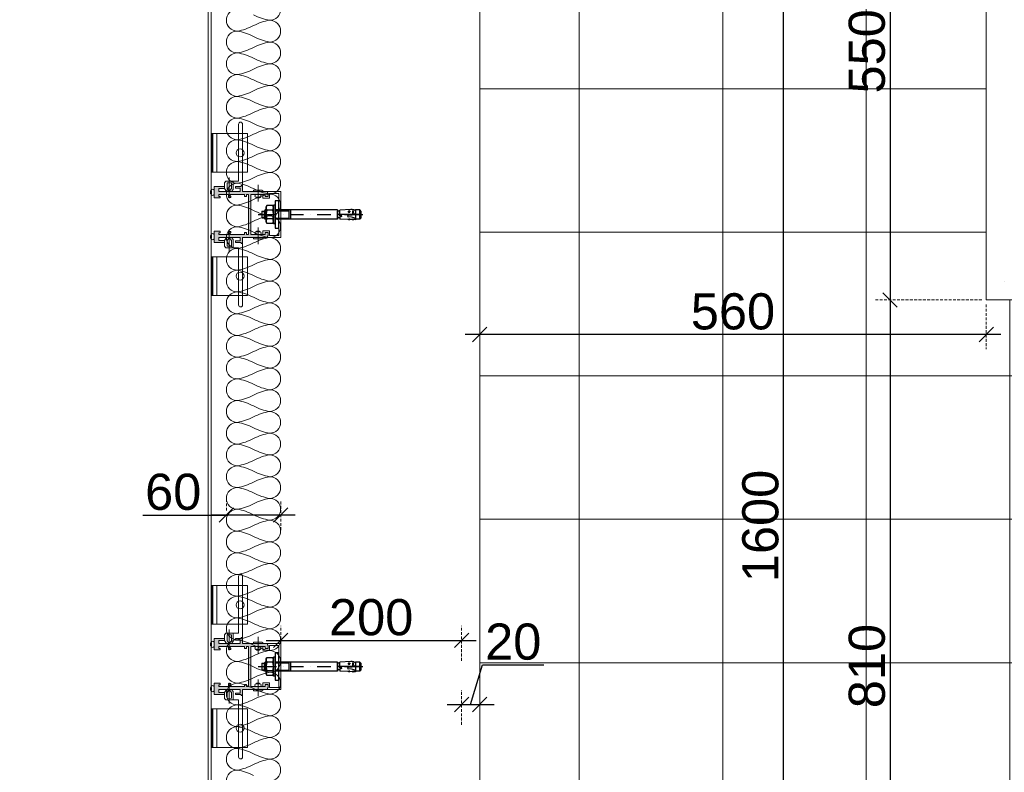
# Model space of a CAD drawing. Header units: millimetres. Extents: x 3652085 to 3778338, y -303702 to -273644.
# Tile 94 of 256: x 3673379 to 3674468, y -276471 to -275638. Entities that reach past the tile are written whole.
import ezdxf

# ---------------------------------------------------------------- set-up
doc = ezdxf.new("R2010")
doc.units = ezdxf.units.MM
doc.header["$PDMODE"] = 34
doc.linetypes.add('HIDDEN2', pattern=[4.7625, 3.175, -1.5875])
doc.layers.add('!!!! BALCONY', color=7, linetype='Continuous')
for name, color, linetype, lineweight in [('DETAIL    (HAUSART)', 110, 'Continuous', 5), ('DIM-03    (HAUSART)', 111, 'Continuous', 5), ('INSULATION (HAUSEART)', 31, 'Continuous', 15), ('SLAB    (HAUSART)', 8, 'Continuous', 20), ('SYMBOL-DETAIL    (HAUSART)', 2, 'Continuous', 5)]:
    doc.layers.add(name, color=color, linetype=linetype, lineweight=lineweight)
doc.styles.add('1-20 Eng HA', font='arial.ttf', dxfattribs={"height": 40})
doc.dimstyles.new('1-20 Eng HA', dxfattribs={"dimtxt": 40, "dimasz": 16, "dimexe": 16, "dimexo": 5, "dimgap": 5, "dimtad": 1, "dimdec": 0, "dimlfac": -1, "dimzin": 0, "dimdsep": 46, "dimtxsty": '1-20 Eng HA', "dimblk": 'OBLIQUE', "dimcen": 0.09, "dimdle": 16, "dimclrd": 256, "dimclre": 256, "dimclrt": 256, "dimadec": 0, "dimazin": 0, "dimtfac": 1, "dimtdec": 0, "dimtofl": 0, "dimtmove": 0, "dimatfit": 3, "dimldrblk": 'OBLIQUE', "dimfxl": 1, "dimtolj": 1, "dimtzin": 0, "dimlwe": 0, "dimarcsym": 0})
pattern_1 = [(225, (31166450.6462, -5169657.74613), (0.2245064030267, -0.2245064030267), []), (315, (31166450.6462, -5169657.74613), (0.6735192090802, -0.2245064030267), [0.79375, -0.47625])]
pattern_2 = [(225, (31166450.6462, -5169157.74613), (0.2245064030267, -0.2245064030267), []), (315, (31166450.6462, -5169157.74613), (0.6735192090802, -0.2245064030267), [0.79375, -0.47625])]

# ---------------------------------------------------------------- blocks, each defined once
blk = doc.blocks.new('_Oblique')
at = {"color": 0, "linetype": 'ByBlock', "lineweight": -2}
blk.add_line((-0.5, -0.5), (0.5, 0.5), dxfattribs=at)
blk = doc.blocks.new('*D240')
at = {"layer": 'Defpoints', "color": 0, "lineweight": 0, "transparency": 16777216}
for p in [(3673867.9, -276324.6), (3673667.9, -276352.1), (3673867.9, -276352.1)]:
    blk.add_point(p, dxfattribs=at)
at = {"layer": 'DIM-03    (HAUSART)', "linetype": 'HIDDEN2', "lineweight": 0, "transparency": 16777216}
for p, q in [((3673667.9, -276347.1), (3673667.9, -276308.6)), ((3673867.9, -276347.1), (3673867.9, -276308.6))]:
    blk.add_line(p, q, dxfattribs=at)
at = {"layer": 'DIM-03    (HAUSART)', "lineweight": -2, "transparency": 16777216}
blk.add_line((3673651.9, -276324.6), (3673883.9, -276324.6), dxfattribs=at)
at = {"layer": 'DIM-03    (HAUSART)', "lineweight": -2, "transparency": 16777216, "xscale": 16, "yscale": 16, "zscale": 16, "rotation": 180}
blk.add_blockref('_Oblique', (3673667.9, -276324.6), dxfattribs=at)
at = {"layer": 'DIM-03    (HAUSART)', "lineweight": -2, "transparency": 16777216, "xscale": 16, "yscale": 16, "zscale": 16}
blk.add_blockref('_Oblique', (3673867.9, -276324.6), dxfattribs=at)
at = {"layer": 'DIM-03    (HAUSART)', "transparency": 16777216, "insert": (3673767.9, -276299.2), "char_height": 40, "attachment_point": 5, "style": '1-20 Eng HA'}
blk.add_mtext('\\A1;200', dxfattribs=at)
blk = doc.blocks.new('*D241')
at = {"layer": 'Defpoints', "color": 0, "lineweight": 0, "transparency": 16777216}
for p in [(3673887.9, -276395.5), (3673867.9, -276423), (3673887.9, -276417.3)]:
    blk.add_point(p, dxfattribs=at)
at = {"layer": 'DIM-03    (HAUSART)', "lineweight": -2, "transparency": 16777216}
for p, q in [((3673877.9, -276395.5), (3673891, -276351.6)), ((3673891, -276351.6), (3673958.9, -276351.6)), ((3673851.9, -276395.5), (3673903.9, -276395.5))]:
    blk.add_line(p, q, dxfattribs=at)
at = {"layer": 'DIM-03    (HAUSART)', "linetype": 'HIDDEN2', "lineweight": 0, "transparency": 16777216}
for p, q in [((3673867.9, -276418), (3673867.9, -276379.5)), ((3673887.9, -276412.3), (3673887.9, -276379.5))]:
    blk.add_line(p, q, dxfattribs=at)
at = {"layer": 'DIM-03    (HAUSART)', "lineweight": -2, "transparency": 16777216, "xscale": 16, "yscale": 16, "zscale": 16, "rotation": 180}
blk.add_blockref('_Oblique', (3673867.9, -276395.5), dxfattribs=at)
at = {"layer": 'DIM-03    (HAUSART)', "lineweight": -2, "transparency": 16777216, "xscale": 16, "yscale": 16, "zscale": 16}
blk.add_blockref('_Oblique', (3673887.9, -276395.5), dxfattribs=at)
at = {"layer": 'DIM-03    (HAUSART)', "transparency": 16777216, "insert": (3673925, -276326.2), "char_height": 40, "attachment_point": 5, "style": '1-20 Eng HA'}
blk.add_mtext('\\A1;20', dxfattribs=at)
blk = doc.blocks.new('*D242')
at = {"layer": 'Defpoints', "color": 0, "lineweight": 0, "transparency": 16777216}
for p in [(3673607.9, -276185.9), (3673607.9, -276186), (3673667.9, -276207.7)]:
    blk.add_point(p, dxfattribs=at)
at = {"layer": 'DIM-03    (HAUSART)', "linetype": 'HIDDEN2', "lineweight": 0, "transparency": 16777216}
for p, q in [((3673607.9, -276181), (3673607.9, -276169.9)), ((3673667.9, -276202.7), (3673667.9, -276169.9))]:
    blk.add_line(p, q, dxfattribs=at)
at = {"layer": 'DIM-03    (HAUSART)', "lineweight": -2, "transparency": 16777216}
for p, q in [((3673515.4, -276185.9), (3673607.9, -276185.9)), ((3673683.9, -276185.9), (3673591.9, -276185.9))]:
    blk.add_line(p, q, dxfattribs=at)
at = {"layer": 'DIM-03    (HAUSART)', "lineweight": -2, "transparency": 16777216, "xscale": 16, "yscale": 16, "zscale": 16, "rotation": 180}
blk.add_blockref('_Oblique', (3673607.9, -276185.9), dxfattribs=at)
at = {"layer": 'DIM-03    (HAUSART)', "lineweight": -2, "transparency": 16777216, "xscale": 16, "yscale": 16, "zscale": 16}
blk.add_blockref('_Oblique', (3673667.9, -276185.9), dxfattribs=at)
at = {"layer": 'DIM-03    (HAUSART)', "transparency": 16777216, "insert": (3673549.1, -276160.5), "char_height": 40, "attachment_point": 5, "style": '1-20 Eng HA'}
blk.add_mtext('\\A1;60', dxfattribs=at)
blk = doc.blocks.new('*D247')
at = {"layer": 'Defpoints', "color": 0, "lineweight": 0, "transparency": 16777216}
for p in [(3674192.2, -275398), (3674223.8, -275398), (3674205.6, -276998)]:
    blk.add_point(p, dxfattribs=at)
at = {"layer": 'DIM-03    (HAUSART)', "lineweight": -2, "transparency": 16777216}
blk.add_line((3674223.8, -277014), (3674223.8, -275382), dxfattribs=at)
at = {"layer": 'DIM-03    (HAUSART)', "linetype": 'HIDDEN2', "lineweight": 0, "transparency": 16777216}
for p, q in [((3674197.2, -275398), (3674239.8, -275398)), ((3674210.6, -276998), (3674239.8, -276998))]:
    blk.add_line(p, q, dxfattribs=at)
at = {"layer": 'DIM-03    (HAUSART)', "lineweight": -2, "transparency": 16777216, "xscale": 16, "yscale": 16, "zscale": 16}
for p, rotation in [((3674223.8, -275398), 90), ((3674223.8, -276998), 270)]:
    blk.add_blockref('_Oblique', p, dxfattribs=dict(at, rotation=rotation))
at = {"layer": 'DIM-03    (HAUSART)', "transparency": 16777216, "insert": (3674198.4, -276198), "char_height": 40, "attachment_point": 5, "rotation": 90, "style": '1-20 Eng HA'}
blk.add_mtext('\\A1;1600', dxfattribs=at)
blk = doc.blocks.new('*D254')
at = {"layer": 'Defpoints', "color": 0, "lineweight": 0, "transparency": 16777216}
for p in [(3674402.9, -275398), (3674341.5, -275948), (3674447.9, -275948)]:
    blk.add_point(p, dxfattribs=at)
at = {"layer": 'DIM-03    (HAUSART)', "lineweight": -2, "transparency": 16777216}
blk.add_line((3674341.5, -275382), (3674341.5, -275964), dxfattribs=at)
at = {"layer": 'DIM-03    (HAUSART)', "linetype": 'HIDDEN2', "lineweight": 0, "transparency": 16777216}
for p, q in [((3674397.9, -275398), (3674325.5, -275398)), ((3674442.9, -275948), (3674325.5, -275948))]:
    blk.add_line(p, q, dxfattribs=at)
at = {"layer": 'DIM-03    (HAUSART)', "lineweight": -2, "transparency": 16777216, "xscale": 16, "yscale": 16, "zscale": 16}
for p, rotation in [((3674341.5, -275398), 90), ((3674341.5, -275948), 270)]:
    blk.add_blockref('_Oblique', p, dxfattribs=dict(at, rotation=rotation))
at = {"layer": 'DIM-03    (HAUSART)', "transparency": 16777216, "insert": (3674316.1, -275673), "char_height": 40, "attachment_point": 5, "rotation": 90, "style": '1-20 Eng HA'}
blk.add_mtext('\\A1;550', dxfattribs=at)
blk = doc.blocks.new('*D284')
at = {"layer": 'Defpoints', "color": 0, "lineweight": 0, "transparency": 16777216}
for p in [(3674447.9, -275948), (3674341.5, -276758), (3674447.9, -276758)]:
    blk.add_point(p, dxfattribs=at)
at = {"layer": 'DIM-03    (HAUSART)', "lineweight": -2, "transparency": 16777216}
blk.add_line((3674341.5, -275932), (3674341.5, -276774), dxfattribs=at)
at = {"layer": 'DIM-03    (HAUSART)', "linetype": 'HIDDEN2', "lineweight": 0, "transparency": 16777216}
for p, q in [((3674442.9, -275948), (3674325.5, -275948)), ((3674442.9, -276758), (3674325.5, -276758))]:
    blk.add_line(p, q, dxfattribs=at)
at = {"layer": 'DIM-03    (HAUSART)', "lineweight": -2, "transparency": 16777216, "xscale": 16, "yscale": 16, "zscale": 16}
for p, rotation in [((3674341.5, -275948), 90), ((3674341.5, -276758), 270)]:
    blk.add_blockref('_Oblique', p, dxfattribs=dict(at, rotation=rotation))
at = {"layer": 'DIM-03    (HAUSART)', "transparency": 16777216, "insert": (3674316.1, -276353), "char_height": 40, "attachment_point": 5, "rotation": 90, "style": '1-20 Eng HA'}
blk.add_mtext('\\A1;810', dxfattribs=at)
blk = doc.blocks.new('*D255')
at = {"layer": 'Defpoints', "color": 0, "lineweight": 0, "transparency": 16777216}
for p in [(3673887.9, -275948), (3674447.9, -275948), (3673887.9, -275986.3)]:
    blk.add_point(p, dxfattribs=at)
at = {"layer": 'DIM-03    (HAUSART)', "linetype": 'HIDDEN2', "lineweight": 0, "transparency": 16777216}
for p, q in [((3673887.9, -275953), (3673887.9, -276002.3)), ((3674447.9, -275953), (3674447.9, -276002.3))]:
    blk.add_line(p, q, dxfattribs=at)
at = {"layer": 'DIM-03    (HAUSART)', "lineweight": -2, "transparency": 16777216}
blk.add_line((3674463.9, -275986.3), (3673871.9, -275986.3), dxfattribs=at)
at = {"layer": 'DIM-03    (HAUSART)', "lineweight": -2, "transparency": 16777216, "xscale": 16, "yscale": 16, "zscale": 16, "rotation": 180}
blk.add_blockref('_Oblique', (3673887.9, -275986.3), dxfattribs=at)
at = {"layer": 'DIM-03    (HAUSART)', "lineweight": -2, "transparency": 16777216, "xscale": 16, "yscale": 16, "zscale": 16}
blk.add_blockref('_Oblique', (3674447.9, -275986.3), dxfattribs=at)
at = {"layer": 'DIM-03    (HAUSART)', "transparency": 16777216, "insert": (3674167.9, -275960.9), "char_height": 40, "attachment_point": 5, "style": '1-20 Eng HA'}
blk.add_mtext('\\A1;560', dxfattribs=at)
blk = doc.blocks.new('Dubel_2')
for p, q in [((0, 15), (-4, 15)), ((-4, 15), (-4, -15)), ((0, -15), (0, 15)), ((-22.9, 0), (-2.5, 0)), ((-18.9, 3.2), (-18.4, 3.7)), ((-18.9, 3.2), (-18.9, -3.2)), ((-18.4, -3.7), (-18.4, 3.7)), ((-18.4, 3.7), (-16.3, 3.7)), ((-15, 5), (-16.3, 3.6)), ((-16.3, 3.6), (-16.3, -3.6)), ((-15.9, 4.1), (-14, 4.1)), ((-14, 5), (-15, 5)), ((-15, 5), (-15, -5)), ((-14, 8.5), (-13.2, 9.8)), ((-14, -8.5), (-14, 8.5)), ((-13.9, 8.2), (-14, 7.3)), ((-14, 7.3), (-13.9, 6.5)), ((-13.6, 9), (-13.9, 8.2)), ((-13.9, 6.5), (-13.6, 5.6)), ((-13.7, 3), (-13.9, 1)), ((-13.9, 1), (-13.9, -1)), ((-13.2, 4.9), (-13.7, 3)), ((-13.2, 9.8), (-13.6, 9)), ((-13.6, 5.6), (-13.2, 4.9)), ((-6.7, 9.8), (-13.2, 9.8)), ((-6.7, 4.9), (-13.2, 4.9)), ((-6.3, 9), (-6.7, 9.8)), ((-6, 8.5), (-6.7, 9.8)), ((-6.7, 4.9), (-6.3, 5.6)), ((-6.2, 3), (-6.7, 4.9)), ((-6.1, 8.2), (-6.3, 9)), ((-6.3, 5.6), (-6.1, 6.5)), ((-6, 1), (-6.2, 3)), ((-6, 7.3), (-6.1, 8.2)), ((-6.1, 6.5), (-6, 7.3)), ((-4, 10.5), (-6, 10.5)), ((-6, -10.5), (-6, 10.5)), ((-6, -1), (-6, 1)), ((-4, -10.5), (-4, 10.5)), ((64.8, 5), (-4, 5)), ((-4, 4.1), (11, 4.1)), ((5, 0), (5, 0)), ((11, 5), (11, -5)), ((12.5, 0), (27.5, 0)), ((13, 5), (13, -5)), ((35, 0), (35, 0)), ((42.5, 0), (57.5, 0)), ((61, 5.2), (61, 5.2)), ((64.8, 5), (64.8, -5)), ((64.8, 4), (64.9, 3.7)), ((64.8, -4), (64.8, 4)), ((64.9, 3.7), (65.2, 3.6)), ((90, 0), (65, 0)), ((65, 0), (65, 0)), ((67.5, 3.6), (65.2, 3.6)), ((79.7, 5.6), (67.5, 4.9)), ((67.5, -1.3), (67.5, 4.9)), ((72.5, 0), (92.9, 0)), ((79.2, 3.2), (76.5, 3.1)), ((77.2, 3.8), (76.9, 3.1)), ((76.9, 3.1), (77.6, 2.3)), ((78.1, 3.9), (77.2, 3.8)), ((77.6, 2.3), (78.6, 2.7)), ((77.9, 1.8), (77.7, 4.4)), ((78.7, 3.4), (78.1, 3.9)), ((78.6, 2.7), (78.7, 3.4)), ((81.2, 5.6), (79.7, 5.6)), ((82.8, 5.3), (81.2, 5.6)), ((82.3, 4), (81.8, 4.5)), ((81.8, 4.5), (81.8, 2.8)), ((82, 1.1), (81.8, 4.5)), ((81.8, 2.8), (82, 1.1)), ((82, 1.1), (82.5, 1.6)), ((82.7, 3.5), (82.3, 4)), ((82.5, 1.6), (82.7, 2.2)), ((83.9, 0.3), (82.5, -0.2)), ((82.8, 2.8), (82.7, 3.5)), ((82.7, 2.2), (82.8, 2.8)), ((82.8, 5.3), (83.6, 5)), ((83.6, 5), (84.4, 4.4)), ((84.7, 1.2), (83.9, 0.3)), ((84, 4.8), (85, 5)), ((84.4, 4.4), (84.8, 3.6)), ((85, 2.6), (84.7, 1.2)), ((84.8, 3.6), (85, 2.6)), ((89.5, 5), (85, 5)), ((85, 5), (85, -5)), ((91, 3.5), (89.5, 5)), ((89.5, -5), (89.5, 5)), ((91, -3.5), (91, 3.5)), ((92.9, 0), (92.9, 0)), ((-18.4, -3.7), (-18.9, -3.2)), ((-18.4, -3.7), (-16.3, -3.7)), ((-15, -5), (-16.3, -3.6)), ((-15.9, -4.1), (-14, -4.1)), ((-14, -5), (-15, -5)), ((-13.9, -6.5), (-14, -7.3)), ((-14, -7.3), (-13.9, -8.2)), ((-14, -8.5), (-13.2, -9.8)), ((-13.9, -1), (-13.7, -2.9)), ((-13.6, -5.6), (-13.9, -6.5)), ((-13.9, -8.2), (-13.6, -9)), ((-13.7, -2.9), (-13.2, -4.9)), ((-13.2, -4.9), (-13.6, -5.6)), ((-13.6, -9), (-13.2, -9.8)), ((-6.7, -4.9), (-13.2, -4.9)), ((-6.7, -9.8), (-13.2, -9.8)), ((-6.7, -4.9), (-6.2, -2.9)), ((-6.3, -5.6), (-6.7, -4.9)), ((-6, -8.5), (-6.7, -9.8)), ((-6.7, -9.8), (-6.3, -9)), ((-6.1, -6.5), (-6.3, -5.6)), ((-6.3, -9), (-6.1, -8.2)), ((-6.2, -2.9), (-6, -1)), ((-6, -7.3), (-6.1, -6.5)), ((-6.1, -8.2), (-6, -7.3)), ((-4, -10.5), (-6, -10.5)), ((-4, -4.1), (11, -4.1)), ((64.8, -5), (-4, -5)), ((13, -5), (13, -5)), ((64.9, -3.7), (64.8, -4)), ((65.2, -3.6), (64.9, -3.7)), ((67.5, -3.6), (65.2, -3.6)), ((69.2, -1.2), (67.5, -1.3)), ((69.2, -2.4), (67.5, -2.3)), ((67.5, -2.3), (67.5, -5)), ((76.6, -5.4), (67.5, -5)), ((69.5, -1.3), (69.2, -1.2)), ((69.2, -2.4), (69.5, -2.2)), ((69.7, -1.6), (69.5, -1.3)), ((69.5, -2.2), (69.7, -1.9)), ((69.7, -1.9), (69.7, -1.6)), ((76.2, -1.5), (76.1, -1.9)), ((76.1, -1.9), (76.2, -2.2)), ((76.3, -1.2), (76.2, -1.5)), ((76.2, -2.2), (76.5, -2.5)), ((76.6, -1), (76.3, -1.2)), ((76.5, -2.5), (76.8, -2.7)), ((77, -0.9), (76.6, -1)), ((76.6, -5.5), (76.6, -5.4)), ((76.7, -5.5), (76.6, -5.5)), ((77.7, -5.4), (76.7, -5.4)), ((76.7, -5.5), (76.7, -5.9)), ((78.6, -5.6), (76.7, -5.9)), ((80.5, -2.9), (76.8, -2.7)), ((80.8, -0.7), (77, -0.9)), ((77.7, -4.5), (77.7, -6.2)), ((78.6, -5.5), (77.7, -5.4)), ((78.7, -5.5), (78.6, -5.6)), ((81.6, -5.7), (78.7, -5.5)), ((81.7, -3.3), (80.5, -2.9)), ((81.6, -0.4), (80.8, -0.7)), ((82.5, -0.2), (81.6, -0.4)), ((81.8, -4.9), (81.6, -5.7)), ((81.6, -5.7), (81.7, -6.2)), ((82.9, -3.6), (81.7, -3.3)), ((81.8, -4.9), (81.7, -6.2)), ((82.6, -5.7), (81.7, -6.2)), ((82.6, -5.7), (81.8, -4.9)), ((84.8, -5.8), (82.6, -5.7)), ((84, -4.1), (82.9, -3.6)), ((84.8, -5), (84, -4.1)), ((84.8, -4.9), (85, -5)), ((84.8, -5), (84.8, -5.8)), ((89.5, -5), (85, -5)), ((89.5, -5), (91, -3.5)), ((-4, -15), (0, -15))]:
    blk.add_line(p, q)

msp = doc.modelspace()

# ---------------------------------------------------------------- hatches: boundary and pattern name
at = {"layer": '!!!! BALCONY', "linetype": 'Continuous', "lineweight": 13}
h = msp.add_hatch(dxfattribs=at)
h.set_pattern_fill('NET', color=252, scale=50, angle=360, style=0)
h.set_pattern_definition([(360, (3871482.7, -411445.73), (8e-14, 158.75), []), (90, (3871482.7, -411445.73), (-158.75, 9e-14), [])])
edge = h.paths.add_edge_path()
edge.add_line((3674447.8, -276758), (3674494.9, -276758))
edge.add_line((3674494.9, -276758), (3674494.9, -276758))
edge.add_arc((3674496.4, -276760.4), 2.79, 57.5347, 122.5764, ccw=False)
edge.add_line((3674497.9, -276758), (3674498.5, -276758))
edge.add_arc((3674498.4, -276757.5), 0.521, 180.8889, 283.0972, ccw=False)
edge.add_line((3674497.9, -276757.5), (3674497.9, -276700.8))
edge.add_line((3674497.9, -276700.8), (3674497.8, -275948))
edge.add_line((3674497.8, -275948), (3674447.9, -275948))
edge.add_line((3674447.9, -275948), (3674447.9, -275398))
edge.add_line((3674447.9, -275398), (3673887.9, -275398))
edge.add_line((3673887.9, -275398), (3673887.9, -276998))
edge.add_line((3673887.9, -276998), (3674447.8, -276998))
edge.add_line((3674447.8, -276998), (3674447.8, -276758))
at = {"layer": 'DETAIL    (HAUSART)'}
h = msp.add_hatch(dxfattribs=at)
h.set_pattern_fill('ANSI38', color=0, scale=0.1, angle=180)
h.set_pattern_definition(pattern_2)
h.paths.add_polyline_path([(3673590.9, -275764), (3673592.9, -275764), (3673592.9, -275806.6), (3673590.9, -275806.6)])
h = msp.add_hatch(color=0, dxfattribs=at)
h.set_gradient(color1=(51, 51, 51), color2=(0, 0, 0), one_color=1, name='HEMISPHERICAL')
h.paths.add_polyline_path([(3673653.5, -275878.8), (3673653.5, -275877.1), (3673654, -275877.1), (3673654, -275873.5), (3673650.7, -275873.5), (3673650.7, -275875.7), (3673637.8, -275875.7), (3673635.1, -275875.7), (3673635.1, -275831.3), (3673637.8, -275831.3), (3673650.7, -275831.3), (3673650.7, -275833.5), (3673654, -275833.5), (3673654, -275829.9), (3673653.5, -275829.9), (3673653.5, -275828.2), (3673637.8, -275828.2), (3673625.8, -275828.2), (3673625.8, -275821.3), (3673624.3, -275821.3), (3673624.3, -275822.5), (3673617.9, -275822.5), (3673617.9, -275824.2), (3673623.3, -275824.2), (3673623.3, -275828.2), (3673622.8, -275828.2), (3673599.4, -275828.2), (3673599.4, -275824.8), (3673605.8, -275824.8), (3673605.8, -275822.5), (3673594.4, -275822.5), (3673594.4, -275835.2), (3673601.1, -275835.2), (3673601.1, -275833.4), (3673599.4, -275833.4), (3673599.4, -275831.3), (3673610.1, -275831.3), (3673610.1, -275834.7), (3673612.9, -275834.7), (3673612.9, -275833.1), (3673612, -275833.1), (3673612, -275831.3), (3673622.8, -275831.3), (3673627.8, -275831.3), (3673627.8, -275833.6), (3673630.2, -275833.6), (3673630.2, -275831.3), (3673632.3, -275831.3), (3673632.3, -275875.7), (3673630.2, -275875.7), (3673630.2, -275873.5), (3673627.8, -275873.5), (3673627.8, -275875.7), (3673622.8, -275875.7), (3673612, -275875.7), (3673612, -275873.9), (3673612.9, -275873.9), (3673612.9, -275872.3), (3673610.1, -275872.3), (3673610.1, -275875.7), (3673599.4, -275875.7), (3673599.4, -275873.7), (3673601.1, -275873.7), (3673601.1, -275871.8), (3673594.4, -275871.8), (3673594.4, -275884.5), (3673605.8, -275884.5), (3673605.8, -275882.3), (3673599.4, -275882.3), (3673599.4, -275878.8), (3673622.8, -275878.8), (3673623.3, -275878.8), (3673623.3, -275882.8), (3673617.9, -275882.8), (3673617.9, -275884.5), (3673624.3, -275884.5), (3673624.3, -275885.7), (3673625.8, -275885.7), (3673625.8, -275878.8), (3673637.8, -275878.8)])
h = msp.add_hatch(dxfattribs=at)
h.set_pattern_fill('ANSI38', color=0, scale=0.1, angle=180)
h.set_pattern_definition(pattern_2)
h.paths.add_polyline_path([(3673590.9, -275943), (3673592.9, -275943), (3673592.9, -275900.4), (3673590.9, -275900.4)])
h = msp.add_hatch(dxfattribs=at)
h.set_pattern_fill('ANSI38', color=0, scale=0.1, angle=180)
h.set_pattern_definition(pattern_1)
h.paths.add_polyline_path([(3673590.9, -276264), (3673592.9, -276264), (3673592.9, -276306.6), (3673590.9, -276306.6)])
h = msp.add_hatch(color=0, dxfattribs=at)
h.set_gradient(color1=(51, 51, 51), color2=(0, 0, 0), one_color=1, name='HEMISPHERICAL')
h.paths.add_polyline_path([(3673653.5, -276378.8), (3673653.5, -276377.1), (3673654, -276377.1), (3673654, -276373.5), (3673650.7, -276373.5), (3673650.7, -276375.7), (3673637.8, -276375.7), (3673635.1, -276375.7), (3673635.1, -276331.3), (3673637.8, -276331.3), (3673650.7, -276331.3), (3673650.7, -276333.5), (3673654, -276333.5), (3673654, -276329.9), (3673653.5, -276329.9), (3673653.5, -276328.2), (3673637.8, -276328.2), (3673625.8, -276328.2), (3673625.8, -276321.3), (3673624.3, -276321.3), (3673624.3, -276322.5), (3673617.9, -276322.5), (3673617.9, -276324.2), (3673623.3, -276324.2), (3673623.3, -276328.2), (3673622.8, -276328.2), (3673599.4, -276328.2), (3673599.4, -276324.8), (3673605.8, -276324.8), (3673605.8, -276322.5), (3673594.4, -276322.5), (3673594.4, -276335.2), (3673601.1, -276335.2), (3673601.1, -276333.4), (3673599.4, -276333.4), (3673599.4, -276331.3), (3673610.1, -276331.3), (3673610.1, -276334.7), (3673612.9, -276334.7), (3673612.9, -276333.1), (3673612, -276333.1), (3673612, -276331.3), (3673622.8, -276331.3), (3673627.8, -276331.3), (3673627.8, -276333.6), (3673630.2, -276333.6), (3673630.2, -276331.3), (3673632.3, -276331.3), (3673632.3, -276375.7), (3673630.2, -276375.7), (3673630.2, -276373.5), (3673627.8, -276373.5), (3673627.8, -276375.7), (3673622.8, -276375.7), (3673612, -276375.7), (3673612, -276373.9), (3673612.9, -276373.9), (3673612.9, -276372.3), (3673610.1, -276372.3), (3673610.1, -276375.7), (3673599.4, -276375.7), (3673599.4, -276373.7), (3673601.1, -276373.7), (3673601.1, -276371.8), (3673594.4, -276371.8), (3673594.4, -276384.5), (3673605.8, -276384.5), (3673605.8, -276382.3), (3673599.4, -276382.3), (3673599.4, -276378.8), (3673622.8, -276378.8), (3673623.3, -276378.8), (3673623.3, -276382.8), (3673617.9, -276382.8), (3673617.9, -276384.5), (3673624.3, -276384.5), (3673624.3, -276385.7), (3673625.8, -276385.7), (3673625.8, -276378.8), (3673637.8, -276378.8)])
h = msp.add_hatch(dxfattribs=at)
h.set_pattern_fill('ANSI38', color=0, scale=0.1, angle=180)
h.set_pattern_definition(pattern_1)
h.paths.add_polyline_path([(3673590.9, -276443), (3673592.9, -276443), (3673592.9, -276400.4), (3673590.9, -276400.4)])

# ---------------------------------------------------------------- linework, layer by layer
at = {"color": 0, "linetype": 'Continuous', "lineweight": 0, "elevation": -0.5}
msp.add_lwpolyline([(3673590.9, -275204), (3673587.9, -275204), (3673587.9, -277513.4), (3673590.9, -277513.4), (3673590.9, -275204)], close=True, dxfattribs=at)
at = {"layer": 'DETAIL    (HAUSART)', "color": 0}
for p, q in [((3673597.5, -275764, 0), (3673597.5, -275806.6, 0)), ((3673621.3, -275806.6, 0), (3673621.3, -275764, 0)), ((3673625.8, -275806.6, 0), (3673625.8, -275764, 0)), ((3673611, -275835.5, 0), (3673611, -275812.7, 0)), ((3673621.3, -275816.5, 0), (3673615.3, -275816.5, 0)), ((3673646.9, -275826.5, 0), (3673638.9, -275826.5, 0)), ((3673642.9, -275820.8, 0), (3673642.9, -275839, 0)), ((3673642.9, -275886.3, 0), (3673642.9, -275868, 0)), ((3673611, -275871.5, 0), (3673611, -275894.3, 0)), ((3673646.9, -275880.5, 0), (3673638.9, -275880.5, 0)), ((3673621.3, -275890.5, 0), (3673615.3, -275890.5, 0)), ((3673597.5, -275943, 0), (3673597.5, -275900.4, 0)), ((3673621.3, -275900.4, 0), (3673621.3, -275943, 0)), ((3673625.8, -275900.4, 0), (3673625.8, -275943, 0)), ((3673597.5, -276264, 0), (3673597.5, -276306.6, 0)), ((3673621.3, -276306.6, 0), (3673621.3, -276264, 0)), ((3673625.8, -276306.6, 0), (3673625.8, -276264, 0)), ((3673611, -276335.5, 0), (3673611, -276312.7, 0)), ((3673621.3, -276316.5, 0), (3673615.3, -276316.5, 0)), ((3673646.9, -276326.5, 0), (3673638.9, -276326.5, 0)), ((3673642.9, -276320.8, 0), (3673642.9, -276339, 0)), ((3673611, -276371.5, 0), (3673611, -276394.3, 0)), ((3673642.9, -276386.3, 0), (3673642.9, -276368, 0)), ((3673646.9, -276380.5, 0), (3673638.9, -276380.5, 0)), ((3673621.3, -276390.5, 0), (3673615.3, -276390.5, 0)), ((3673597.5, -276443, 0), (3673597.5, -276400.4, 0)), ((3673621.3, -276400.4, 0), (3673621.3, -276443, 0)), ((3673625.8, -276400.4, 0), (3673625.8, -276443, 0))]:
    msp.add_line(p, q, dxfattribs=at)
at = {"layer": 'DETAIL    (HAUSART)', "color": 0, "elevation": 0}
for points in [[(3673625.8, -275764), (3673625.8, -275753.6, 1), (3673621.3, -275753.6), (3673621.3, -275764)], [(3673625.8, -275943), (3673625.8, -275953.5, -1), (3673621.3, -275953.5), (3673621.3, -275943)], [(3673625.8, -276264), (3673625.8, -276253.6, 1), (3673621.3, -276253.6), (3673621.3, -276264)], [(3673625.8, -276443), (3673625.8, -276453.5, -1), (3673621.3, -276453.5), (3673621.3, -276443)]]:
    msp.add_lwpolyline(points, format="xyb", dxfattribs=at)
for points in [[(3673592.9, -275764), (3673592.9, -275806.6), (3673590.9, -275806.6), (3673590.9, -275764)], [(3673631.4, -275764), (3673631.4, -275806.6), (3673592.9, -275806.6), (3673592.9, -275764)], [(3673653.5, -275878.8), (3673653.5, -275877.1), (3673654, -275877.1), (3673654, -275873.5), (3673650.7, -275873.5), (3673650.7, -275875.7), (3673637.8, -275875.7), (3673635.1, -275875.7), (3673635.1, -275831.3), (3673637.8, -275831.3), (3673650.7, -275831.3), (3673650.7, -275833.5), (3673654, -275833.5), (3673654, -275829.9), (3673653.5, -275829.9), (3673653.5, -275828.2), (3673637.8, -275828.2), (3673625.8, -275828.2), (3673625.8, -275821.3), (3673624.3, -275821.3), (3673624.3, -275822.5), (3673617.9, -275822.5), (3673617.9, -275824.2), (3673623.3, -275824.2), (3673623.3, -275828.2), (3673622.8, -275828.2), (3673599.4, -275828.2), (3673599.4, -275824.8), (3673605.8, -275824.8), (3673605.8, -275822.5), (3673594.4, -275822.5), (3673594.4, -275835.2), (3673601.1, -275835.2), (3673601.1, -275833.4), (3673599.4, -275833.4), (3673599.4, -275831.3), (3673610.1, -275831.3), (3673610.1, -275834.7), (3673612.9, -275834.7), (3673612.9, -275833.1), (3673612, -275833.1), (3673612, -275831.3), (3673622.8, -275831.3), (3673627.8, -275831.3), (3673627.8, -275833.6), (3673630.2, -275833.6), (3673630.2, -275831.3), (3673632.3, -275831.3), (3673632.3, -275875.7), (3673630.2, -275875.7), (3673630.2, -275873.5), (3673627.8, -275873.5), (3673627.8, -275875.7), (3673622.8, -275875.7), (3673612, -275875.7), (3673612, -275873.9), (3673612.9, -275873.9), (3673612.9, -275872.3), (3673610.1, -275872.3), (3673610.1, -275875.7), (3673599.4, -275875.7), (3673599.4, -275873.7), (3673601.1, -275873.7), (3673601.1, -275871.8), (3673594.4, -275871.8), (3673594.4, -275884.5), (3673605.8, -275884.5), (3673605.8, -275882.3), (3673599.4, -275882.3), (3673599.4, -275878.8), (3673622.8, -275878.8), (3673623.3, -275878.8), (3673623.3, -275882.8), (3673617.9, -275882.8), (3673617.9, -275884.5), (3673624.3, -275884.5), (3673624.3, -275885.7), (3673625.8, -275885.7), (3673625.8, -275878.8), (3673637.8, -275878.8), (3673653.5, -275878.8)], [(3673592.9, -275943), (3673592.9, -275900.4), (3673590.9, -275900.4), (3673590.9, -275943)], [(3673631.4, -275943), (3673631.4, -275900.4), (3673592.9, -275900.4), (3673592.9, -275943)], [(3673592.9, -276264), (3673592.9, -276306.6), (3673590.9, -276306.6), (3673590.9, -276264)], [(3673631.4, -276264), (3673631.4, -276306.6), (3673592.9, -276306.6), (3673592.9, -276264)], [(3673653.5, -276378.8), (3673653.5, -276377.1), (3673654, -276377.1), (3673654, -276373.5), (3673650.7, -276373.5), (3673650.7, -276375.7), (3673637.8, -276375.7), (3673635.1, -276375.7), (3673635.1, -276331.3), (3673637.8, -276331.3), (3673650.7, -276331.3), (3673650.7, -276333.5), (3673654, -276333.5), (3673654, -276329.9), (3673653.5, -276329.9), (3673653.5, -276328.2), (3673637.8, -276328.2), (3673625.8, -276328.2), (3673625.8, -276321.3), (3673624.3, -276321.3), (3673624.3, -276322.5), (3673617.9, -276322.5), (3673617.9, -276324.2), (3673623.3, -276324.2), (3673623.3, -276328.2), (3673622.8, -276328.2), (3673599.4, -276328.2), (3673599.4, -276324.8), (3673605.8, -276324.8), (3673605.8, -276322.5), (3673594.4, -276322.5), (3673594.4, -276335.2), (3673601.1, -276335.2), (3673601.1, -276333.4), (3673599.4, -276333.4), (3673599.4, -276331.3), (3673610.1, -276331.3), (3673610.1, -276334.7), (3673612.9, -276334.7), (3673612.9, -276333.1), (3673612, -276333.1), (3673612, -276331.3), (3673622.8, -276331.3), (3673627.8, -276331.3), (3673627.8, -276333.6), (3673630.2, -276333.6), (3673630.2, -276331.3), (3673632.3, -276331.3), (3673632.3, -276375.7), (3673630.2, -276375.7), (3673630.2, -276373.5), (3673627.8, -276373.5), (3673627.8, -276375.7), (3673622.8, -276375.7), (3673612, -276375.7), (3673612, -276373.9), (3673612.9, -276373.9), (3673612.9, -276372.3), (3673610.1, -276372.3), (3673610.1, -276375.7), (3673599.4, -276375.7), (3673599.4, -276373.7), (3673601.1, -276373.7), (3673601.1, -276371.8), (3673594.4, -276371.8), (3673594.4, -276384.5), (3673605.8, -276384.5), (3673605.8, -276382.3), (3673599.4, -276382.3), (3673599.4, -276378.8), (3673622.8, -276378.8), (3673623.3, -276378.8), (3673623.3, -276382.8), (3673617.9, -276382.8), (3673617.9, -276384.5), (3673624.3, -276384.5), (3673624.3, -276385.7), (3673625.8, -276385.7), (3673625.8, -276378.8), (3673637.8, -276378.8), (3673653.5, -276378.8)], [(3673592.9, -276443), (3673592.9, -276400.4), (3673590.9, -276400.4), (3673590.9, -276443)], [(3673631.4, -276443), (3673631.4, -276400.4), (3673592.9, -276400.4), (3673592.9, -276443)]]:
    msp.add_lwpolyline(points, close=True, dxfattribs=at)
for points in [[(3673615.3, -275816.5), (3673615.3, -275816.5), (3673607.2, -275816.5), (3673605.8, -275818.3), (3673605.8, -275822.5), (3673605.8, -275822.5), (3673605.8, -275822.5)], [(3673615.3, -275816.5), (3673615.3, -275825.8), (3673613.5, -275828.2), (3673610.1, -275828.2), (3673608.1, -275828.2), (3673605.8, -275824.8)], [(3673621.3, -275806.6), (3673621.3, -275816.5)], [(3673625.8, -275821.3), (3673625.8, -275820.8), (3673625.8, -275806.6)], [(3673611, -275818.3), (3673608.7, -275818.5), (3673608.7, -275824.9), (3673611, -275828.2)], [(3673611, -275818.3), (3673613.4, -275818.5), (3673613.4, -275824.9), (3673611.1, -275828.2)], [(3673667.9, -275828.2), (3673667.9, -275878.8), (3673653.5, -275878.8), (3673653.5, -275877.1), (3673654, -275877.1), (3673654, -275873.5), (3673650.7, -275873.5), (3673650.7, -275875.7), (3673648, -275875.7), (3673648, -275871.7), (3673655.7, -275871.7), (3673655.7, -275876.8), (3673665.8, -275876.8), (3673665.8, -275830.2), (3673655.7, -275830.2), (3673655.7, -275835.3), (3673648, -275835.3), (3673648, -275831.3), (3673650.7, -275831.3), (3673650.7, -275833.5), (3673654, -275833.5), (3673654, -275829.9), (3673653.5, -275829.9), (3673653.5, -275828.2), (3673667.9, -275828.2)], [(3673615.3, -275890.5), (3673615.3, -275881.2), (3673613.5, -275878.8), (3673610.1, -275878.8), (3673608.1, -275878.8), (3673605.8, -275882.2)], [(3673611, -275888.7), (3673608.7, -275888.5), (3673608.7, -275882.1), (3673611, -275878.8)], [(3673611, -275888.7), (3673613.4, -275888.5), (3673613.4, -275882.1), (3673611.1, -275878.8)], [(3673615.3, -275890.5), (3673615.3, -275890.5), (3673607.2, -275890.5), (3673605.8, -275888.7), (3673605.8, -275884.5), (3673605.8, -275884.5), (3673605.8, -275884.5)], [(3673621.3, -275900.4), (3673621.3, -275890.5)], [(3673625.8, -275885.7), (3673625.8, -275886.3), (3673625.8, -275900.4)], [(3673615.3, -276316.5), (3673615.3, -276316.5), (3673607.2, -276316.5), (3673605.8, -276318.3), (3673605.8, -276322.5), (3673605.8, -276322.5), (3673605.8, -276322.5)], [(3673615.3, -276316.5), (3673615.3, -276325.8), (3673613.5, -276328.2), (3673610.1, -276328.2), (3673608.1, -276328.2), (3673605.8, -276324.8)], [(3673621.3, -276306.6), (3673621.3, -276316.5)], [(3673625.8, -276321.3), (3673625.8, -276320.8), (3673625.8, -276306.6)], [(3673611, -276318.3), (3673608.7, -276318.5), (3673608.7, -276324.9), (3673611, -276328.2)], [(3673611, -276318.3), (3673613.4, -276318.5), (3673613.4, -276324.9), (3673611.1, -276328.2)], [(3673667.9, -276328.2), (3673667.9, -276378.8), (3673653.5, -276378.8), (3673653.5, -276377.1), (3673654, -276377.1), (3673654, -276373.5), (3673650.7, -276373.5), (3673650.7, -276375.7), (3673648, -276375.7), (3673648, -276371.7), (3673655.7, -276371.7), (3673655.7, -276376.8), (3673665.8, -276376.8), (3673665.8, -276330.2), (3673655.7, -276330.2), (3673655.7, -276335.3), (3673648, -276335.3), (3673648, -276331.3), (3673650.7, -276331.3), (3673650.7, -276333.5), (3673654, -276333.5), (3673654, -276329.9), (3673653.5, -276329.9), (3673653.5, -276328.2), (3673667.9, -276328.2)], [(3673615.3, -276390.5), (3673615.3, -276381.2), (3673613.5, -276378.8), (3673610.1, -276378.8), (3673608.1, -276378.8), (3673605.8, -276382.2)], [(3673611, -276388.7), (3673608.7, -276388.5), (3673608.7, -276382.1), (3673611, -276378.8)], [(3673611, -276388.7), (3673613.4, -276388.5), (3673613.4, -276382.1), (3673611.1, -276378.8)], [(3673615.3, -276390.5), (3673615.3, -276390.5), (3673607.2, -276390.5), (3673605.8, -276388.7), (3673605.8, -276384.5), (3673605.8, -276384.5), (3673605.8, -276384.5)], [(3673621.3, -276400.4), (3673621.3, -276390.5)], [(3673625.8, -276385.7), (3673625.8, -276386.3), (3673625.8, -276400.4)]]:
    msp.add_lwpolyline(points, dxfattribs=at)
for points in [[(3673594.4, -275831.3), (3673594.4, -275826.5, 0.633904), (3673591.2, -275826.5, -0.093271), (3673591.2, -275831.3, 0.698074), (3673594.4, -275831.3), (3673594.4, -275826.5)], [(3673645.2, -275831.3), (3673640.4, -275831.3, 0.633904), (3673640.4, -275834.5, -0.093271), (3673645.2, -275834.5, 0.698074), (3673645.2, -275831.3), (3673640.4, -275831.3)], [(3673594.4, -275875.7), (3673594.4, -275880.5, -0.633904), (3673591.2, -275880.5, 0.093271), (3673591.2, -275875.7, -0.698074), (3673594.4, -275875.7), (3673594.4, -275880.5)], [(3673645.2, -275875.7), (3673640.4, -275875.7, -0.633904), (3673640.4, -275872.5, 0.093271), (3673645.2, -275872.5, -0.698074), (3673645.2, -275875.7), (3673640.4, -275875.7)], [(3673645.2, -275875.7), (3673640.4, -275875.7, -0.633904), (3673640.4, -275872.5, 0.093271), (3673645.2, -275872.5, -0.698074), (3673645.2, -275875.7), (3673640.4, -275875.7)], [(3673594.4, -276331.3), (3673594.4, -276326.5, 0.633904), (3673591.2, -276326.5, -0.093271), (3673591.2, -276331.3, 0.698074), (3673594.4, -276331.3), (3673594.4, -276326.5)], [(3673645.2, -276331.3), (3673640.4, -276331.3, 0.633904), (3673640.4, -276334.5, -0.093271), (3673645.2, -276334.5, 0.698074), (3673645.2, -276331.3), (3673640.4, -276331.3)], [(3673594.4, -276375.7), (3673594.4, -276380.5, -0.633904), (3673591.2, -276380.5, 0.093271), (3673591.2, -276375.7, -0.698074), (3673594.4, -276375.7), (3673594.4, -276380.5)], [(3673645.2, -276375.7), (3673640.4, -276375.7, -0.633904), (3673640.4, -276372.5, 0.093271), (3673645.2, -276372.5, -0.698074), (3673645.2, -276375.7), (3673640.4, -276375.7)], [(3673645.2, -276375.7), (3673640.4, -276375.7, -0.633904), (3673640.4, -276372.5, 0.093271), (3673645.2, -276372.5, -0.698074), (3673645.2, -276375.7), (3673640.4, -276375.7)]]:
    msp.add_lwpolyline(points, format="xyb", close=True, dxfattribs=at)
at = {"layer": 'DETAIL    (HAUSART)', "color": 0}
for centre in [(3673623.1, -275785.4, 0), (3673623.1, -275921.6, 0), (3673623.1, -276285.4, 0), (3673623.1, -276421.6, 0)]:
    msp.add_circle(centre, 4.41, dxfattribs=at)
for centre, radius, start, end in [((3673593, -275828.9, 0), 2.79, 129.3583, 230.6417), ((3673638.8, -275827.8, 0), 1.27, 86.6408, 201.5113), ((3673647, -275827.8, 0), 1.27, 338.4887, 93.3592), ((3673642.8, -275847.2, 0), 12.9, 79.3428, 100.6572), ((3673642.8, -275832.7, 0), 2.79, 219.3583, 320.6417), ((3673644.6, -275832.9, 0), 1.72, 290.1734, 69.8266), ((3673593, -275878.1, 0), 2.79, 129.3583, 230.6417), ((3673638.8, -275879.2, 0), 1.27, 158.4887, 273.3592), ((3673638.8, -275879.2, 0), 1.27, 158.4887, 273.3592), ((3673642.8, -275859.8, 0), 12.9, 259.3428, 280.6572), ((3673642.8, -275859.8, 0), 12.9, 259.3428, 280.6572), ((3673642.8, -275874.3, 0), 2.79, 39.3583, 140.6417), ((3673642.8, -275874.3, 0), 2.79, 39.3583, 140.6417), ((3673644.6, -275874.1, 0), 1.72, 290.1734, 69.8266), ((3673644.6, -275874.1, 0), 1.72, 290.1734, 69.8266), ((3673647, -275879.2, 0), 1.27, 266.6408, 21.5113), ((3673593, -276328.9, 0), 2.79, 129.3583, 230.6417), ((3673638.8, -276327.8, 0), 1.27, 86.6408, 201.5113), ((3673647, -276327.8, 0), 1.27, 338.4887, 93.3592), ((3673642.8, -276347.2, 0), 12.9, 79.3428, 100.6572), ((3673642.8, -276332.7, 0), 2.79, 219.3583, 320.6417), ((3673644.6, -276332.9, 0), 1.72, 290.1734, 69.8266), ((3673642.8, -276374.3, 0), 2.79, 39.3583, 140.6417), ((3673642.8, -276374.3, 0), 2.79, 39.3583, 140.6417), ((3673593, -276378.1, 0), 2.79, 129.3583, 230.6417), ((3673638.8, -276379.2, 0), 1.27, 158.4887, 273.3592), ((3673638.8, -276379.2, 0), 1.27, 158.4887, 273.3592), ((3673642.8, -276359.8, 0), 12.9, 259.3428, 280.6572), ((3673642.8, -276359.8, 0), 12.9, 259.3428, 280.6572), ((3673644.6, -276374.1, 0), 1.72, 290.1734, 69.8266), ((3673644.6, -276374.1, 0), 1.72, 290.1734, 69.8266), ((3673647, -276379.2, 0), 1.27, 266.6408, 21.5113)]:
    msp.add_arc(centre, radius, start, end, dxfattribs=at)
at = {"layer": 'DIM-03    (HAUSART)', "color": 1, "lineweight": 0, "elevation": -0.5}
msp.add_lwpolyline([(3674467.9, -275928), (3674467.9, -275928), (3674467.9, -275928), (3674467.9, -275928)], close=True, dxfattribs=at)
at = {"layer": 'INSULATION (HAUSEART)', "elevation": -0.5}
for points in [[(3673655.8, -275614.6, -1), (3673655.8, -275638.6, -0.084546), (3673637.9, -275632.6, 0.084546)], [(3673619.9, -275626.6, 1), (3673619.9, -275650.6, 0.084546), (3673637.9, -275644.6, -0.084546), (3673655.8, -275638.6, -1), (3673655.8, -275662.7, -0.084546), (3673637.9, -275656.6, 0.084546), (3673619.9, -275650.6, 1), (3673619.9, -275674.7, 0.084546), (3673637.9, -275668.7, -0.084546), (3673655.8, -275662.7, -1), (3673655.8, -275686.7, -0.084546), (3673637.9, -275680.7, 0.084546), (3673619.9, -275674.7, 1), (3673619.9, -275698.7, 0.084546), (3673637.9, -275692.7, -0.084546), (3673655.8, -275686.7, -1), (3673655.8, -275710.7, -0.084546), (3673637.9, -275704.7, 0.084546), (3673619.9, -275698.7, 1), (3673619.9, -275722.8, 0.084546), (3673637.9, -275716.7, -0.084546), (3673655.8, -275710.7, -1), (3673655.8, -275734.8, -0.084546), (3673637.9, -275728.8, 0.084546), (3673619.9, -275722.8, 1), (3673619.9, -275746.8, 0.084546), (3673637.9, -275740.8, -0.084546), (3673655.8, -275734.8, -1), (3673655.8, -275758.8, -0.084546), (3673637.9, -275752.8, 0.084546), (3673619.9, -275746.8, 1), (3673619.9, -275770.8, 0.084546), (3673637.9, -275764.8, -0.084546), (3673655.8, -275758.8, -1), (3673655.8, -275782.9, -0.084546), (3673637.9, -275776.9, 0.084546), (3673619.9, -275770.8, 1), (3673619.9, -275794.9, 0.084546), (3673637.9, -275788.9, -0.084546), (3673655.8, -275782.9, -1), (3673655.8, -275806.9, -0.084546), (3673637.9, -275800.9, 0.084546), (3673619.9, -275794.9, 1), (3673619.9, -275818.9, 0.084546), (3673637.9, -275812.9, -0.084546), (3673655.8, -275806.9, -1), (3673655.8, -275830.9, -0.084546), (3673637.9, -275824.9, 0.084546), (3673619.9, -275818.9, 1), (3673619.9, -275843, 0.084546), (3673637.9, -275837, -0.084546), (3673655.8, -275830.9, -1), (3673655.8, -275855, -0.084546), (3673637.9, -275849, 0.084546), (3673619.9, -275843, 1), (3673619.9, -275867, 0.084546), (3673637.9, -275861, -0.084546), (3673655.8, -275855, -1), (3673655.8, -275879, -0.084546), (3673637.9, -275873, 0.084546), (3673619.9, -275867, 1), (3673619.9, -275891, 0.084546), (3673637.9, -275885, -0.084546), (3673655.8, -275879, -1), (3673655.8, -275903.1, -0.084546), (3673637.9, -275897.1, 0.084546), (3673619.9, -275891, 1), (3673619.9, -275915.1, 0.084546), (3673637.9, -275909.1, -0.084546), (3673655.8, -275903.1, -1), (3673655.8, -275927.1, -0.084546), (3673637.9, -275921.1, 0.084546), (3673619.9, -275915.1, 1), (3673619.9, -275939.1, 0.084546), (3673637.9, -275933.1, -0.084546), (3673655.8, -275927.1, -1), (3673655.8, -275951.2, -0.084546), (3673637.9, -275945.1, 0.084546), (3673619.9, -275939.1, 1), (3673619.9, -275963.2, 0.084546), (3673637.9, -275957.2, -0.084546), (3673655.8, -275951.2, -1), (3673655.8, -275975.2, -0.084546), (3673637.9, -275969.2, 0.084546), (3673619.9, -275963.2, 1), (3673619.9, -275987.2, 0.084546), (3673637.9, -275981.2, -0.084546), (3673655.8, -275975.2, -1), (3673655.8, -275999.2, -0.084546), (3673637.9, -275993.2, 0.084546), (3673619.9, -275987.2, 1), (3673619.9, -276011.3, 0.084546), (3673637.9, -276005.2, -0.084546), (3673655.8, -275999.2, -1), (3673655.8, -276023.3, -0.084546), (3673637.9, -276017.3, 0.084546), (3673619.9, -276011.3, 1), (3673619.9, -276035.3, 0.084546), (3673637.9, -276029.3, -0.084546), (3673655.8, -276023.3, -1), (3673655.8, -276047.3, -0.084546), (3673637.9, -276041.3, 0.084546), (3673619.9, -276035.3, 1), (3673619.9, -276059.3, 0.084546), (3673637.9, -276053.3, -0.084546), (3673655.8, -276047.3, -1), (3673655.8, -276071.4, -0.084546), (3673637.9, -276065.3, 0.084546), (3673619.9, -276059.3, 1), (3673619.9, -276083.4, 0.084546), (3673637.9, -276077.4, -0.084546), (3673655.8, -276071.4, -1), (3673655.8, -276095.4, -0.084546), (3673637.9, -276089.4, 0.084546), (3673619.9, -276083.4, 1), (3673619.9, -276107.4, 0.084546), (3673637.9, -276101.4, -0.084546), (3673655.8, -276095.4, -1), (3673655.8, -276119.4, -0.084546), (3673637.9, -276113.4, 0.084546), (3673619.9, -276107.4, 1), (3673619.9, -276131.5, 0.084546), (3673637.9, -276125.5, -0.084546), (3673655.8, -276119.4, -1), (3673655.8, -276143.5, -0.084546), (3673637.9, -276137.5, 0.084546), (3673619.9, -276131.5, 1), (3673619.9, -276155.5, 0.084546), (3673637.9, -276149.5, -0.084546), (3673655.8, -276143.5, -1), (3673655.8, -276167.5, -0.084546), (3673637.9, -276161.5, 0.084546), (3673619.9, -276155.5, 1), (3673619.9, -276179.5, 0.084546), (3673637.9, -276173.5, -0.084546), (3673655.8, -276167.5, -1), (3673655.8, -276191.6, -0.084546), (3673637.9, -276185.6, 0.084546), (3673619.9, -276179.5, 1), (3673619.9, -276203.6, 0.084546), (3673637.9, -276197.6, -0.084546), (3673655.8, -276191.6, -1), (3673655.8, -276215.6, -0.084546), (3673637.9, -276209.6, 0.084546), (3673619.9, -276203.6, 1), (3673619.9, -276227.6, 0.084546), (3673637.9, -276221.6, -0.084546), (3673655.8, -276215.6, -1), (3673655.8, -276239.6, -0.084546), (3673637.9, -276233.6, 0.084546), (3673619.9, -276227.6, 1), (3673619.9, -276251.7, 0.084546), (3673637.9, -276245.7, -0.084546), (3673655.8, -276239.6, -1), (3673655.8, -276263.7, -0.084546), (3673637.9, -276257.7, 0.084546), (3673619.9, -276251.7, 1), (3673619.9, -276275.7, 0.084546), (3673637.9, -276269.7, -0.084546), (3673655.8, -276263.7, -1), (3673655.8, -276287.7, -0.084546), (3673637.9, -276281.7, 0.084546), (3673619.9, -276275.7, 1), (3673619.9, -276299.8, 0.084546), (3673637.9, -276293.7, -0.084546), (3673655.8, -276287.7, -1), (3673655.8, -276311.8, -0.084546), (3673637.9, -276305.8, 0.084546), (3673619.9, -276299.8, 1), (3673619.9, -276323.8, 0.084546), (3673637.9, -276317.8, -0.084546), (3673655.8, -276311.8, -1), (3673655.8, -276335.8, -0.084546), (3673637.9, -276329.8, 0.084546), (3673619.9, -276323.8, 1), (3673619.9, -276347.8, 0.084546), (3673637.9, -276341.8, -0.084546), (3673655.8, -276335.8, -1), (3673655.8, -276359.9, -0.084546), (3673637.9, -276353.8, 0.084546), (3673619.9, -276347.8, 1), (3673619.9, -276371.9, 0.084546), (3673637.9, -276365.9, -0.084546), (3673655.8, -276359.9, -1), (3673655.8, -276383.9, -0.084546), (3673637.9, -276377.9, 0.084546), (3673619.9, -276371.9, 1), (3673619.9, -276395.9, 0.084546), (3673637.9, -276389.9, -0.084546), (3673655.8, -276383.9, -1), (3673655.8, -276407.9, -0.084546), (3673637.9, -276401.9, 0.084546), (3673619.9, -276395.9, 1), (3673619.9, -276420, 0.084546), (3673637.9, -276413.9, -0.084546), (3673655.8, -276407.9, -1), (3673655.8, -276432, -0.084546), (3673637.9, -276426, 0.084546), (3673619.9, -276420, 1), (3673619.9, -276444, 0.084546), (3673637.9, -276438, -0.084546), (3673655.8, -276432, -1), (3673655.8, -276456, -0.084546), (3673637.9, -276450, 0.084546), (3673619.9, -276444, 1), (3673619.9, -276468, 0.084546), (3673637.9, -276462, -0.084546), (3673655.8, -276456, -1), (3673655.8, -276480.1, -0.084546)], [(3673637.9, -276474.1, 0.084546), (3673619.9, -276468, 1), (3673619.9, -276492.1, 0.084546)]]:
    msp.add_lwpolyline(points, format="xyb", dxfattribs=at)
at = {"layer": 'SLAB    (HAUSART)', "elevation": -0.5}
msp.add_lwpolyline([(3674447.9, -276758), (3674494.9, -276758, -0.268913), (3674497.9, -276758), (3674498.3, -276758, -0.407161), (3674497.9, -276757.5), (3674497.9, -276700.8), (3674497.8, -275948), (3674447.9, -275948), (3674447.9, -275398), (3673887.9, -275398), (3673887.9, -276998), (3674447.9, -276998), (3674447.9, -276758)], format="xyb", close=True, dxfattribs=at)
at = {"layer": 'SYMBOL-DETAIL    (HAUSART)', "color": 171, "ltscale": 0.5, "elevation": 302370.5}
msp.add_lwpolyline([(3673473.8, -277805, 12, 12, 0), (3673473.8, -277685.3, 0, 0, 0), (3673473.8, -276270.9, 0, 0, 0), (3673562.1, -276244.1, 0, 0, 0), (3673385.4, -276220.5, 0, 0, 0), (3673473.8, -276197.2, 0, 0, 0), (3673473.8, -274779.4, 12, 12, 0), (3673473.8, -274659.7, 0, 0, 0)], format="xyseb", dxfattribs=at)

# ---------------------------------------------------------------- block references
at = {"lineweight": 0}
for p in [(3673665.8, -275853.5, 0), (3673665.8, -276353.5, 0)]:
    msp.add_blockref('Dubel_2', p, dxfattribs=at)

# ---------------------------------------------------------------- dimensions: what is measured, and where the dimension line sits
at = {"layer": 'DIM-03    (HAUSART)'}
for base, p1, p2, picture, middle in [((3674223.8, -275398, -0.5), (3674205.6, -276998, -0.5), (3674192.2, -275398, -0.5), '*D247', (3674198.4, -276198, -0.5)), ((3674341.5, -276758, -0.5), (3674447.9, -275948, -0.5), (3674447.9, -276758, -0.5), '*D284', (3674316.1, -276353, -0.5))]:
    dim = msp.add_linear_dim(base=base, p1=p1, p2=p2, angle=90, dimstyle='1-20 Eng HA', override={"dimtmove": 1}, dxfattribs=at)
    dim.commit()
    dim.dimension.update_dxf_attribs({"geometry": picture, "text_midpoint": middle})
dim = msp.add_linear_dim(base=(3674341.5, -275948, -0.5), p1=(3674402.9, -275398, -0.5), p2=(3674447.9, -275948, -0.5), angle=90, dimstyle='1-20 Eng HA', dxfattribs=at)
dim.commit()
dim.dimension.update_dxf_attribs({"geometry": '*D254', "text_midpoint": (3674316.1, -275673, -0.5)})
for base, p1, p2, picture, middle in [((3673887.9, -275986.3, -0.5), (3674447.9, -275948, -0.5), (3673887.9, -275948, -0.5), '*D255', (3674167.9, -275960.9, -0.5)), ((3673867.9, -276324.6, -0.5), (3673667.9, -276352.1, -0.5), (3673867.9, -276352.1, -0.5), '*D240', (3673767.9, -276299.2, -0.5))]:
    dim = msp.add_linear_dim(base=base, p1=p1, p2=p2, dimstyle='1-20 Eng HA', dxfattribs=at)
    dim.commit()
    dim.dimension.update_dxf_attribs({"geometry": picture, "text_midpoint": middle})
dim = msp.add_linear_dim(base=(3673607.9, -276185.9, -0.5), p1=(3673667.9, -276207.7, -0.5), p2=(3673607.9, -276186, -0.5), dimstyle='1-20 Eng HA', override={"dimtmove": 1}, dxfattribs=at)
dim.commit()
dim.dimension.update_dxf_attribs({"geometry": '*D242', "text_midpoint": (3673549.1, -276195.2, -0.5), "dimtype": 160})
dim = msp.add_linear_dim(base=(3673887.9, -276395.5, -0.5), p1=(3673867.9, -276423, -0.5), p2=(3673887.9, -276417.3, -0.5), dimstyle='1-20 Eng HA', override={"dimtmove": 1}, dxfattribs=at)
dim.commit()
dim.dimension.update_dxf_attribs({"geometry": '*D241', "text_midpoint": (3673896, -276326.2, -0.5)})

doc.saveas('drawing.dxf')
